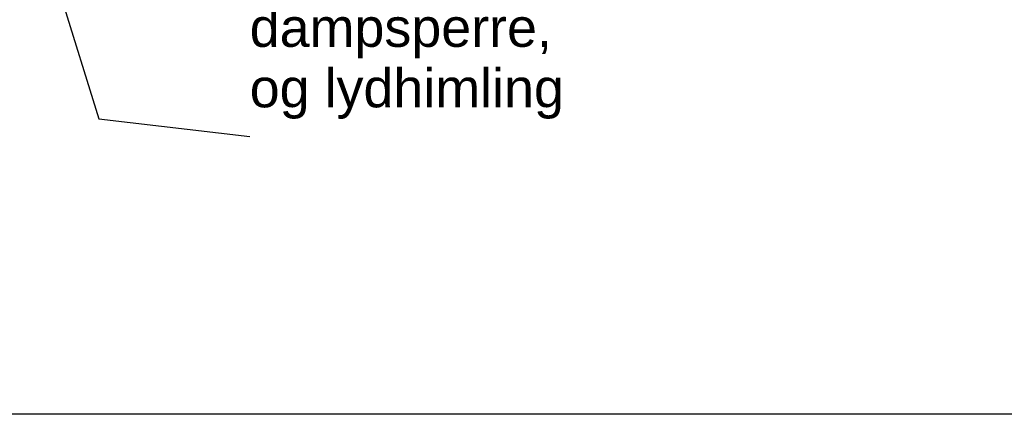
# Model space of a CAD drawing. Header units: millimetres. Extents: x -82116 to -57126, y -2070 to 13065.
# Tile 28 of 74: x -73947 to -71392, y 6390 to 7414. Entities that reach past the tile are written whole.
import ezdxf

# ---------------------------------------------------------------- set-up
doc = ezdxf.new("R2010")
doc.units = ezdxf.units.MM
doc.header["$LTSCALE"] = 0.5
doc.header["$MEASUREMENT"] = 0
doc.linetypes.add('PLINE', pattern=[0])
doc.layers.add('27-- Fast inventar(Nye konstruksjoner)', color=7, linetype='Continuous')
doc.layers.add('832- Tekst bygning(Nye konstruksjoner)', color=7, linetype='Continuous')
doc.styles.add('GENERATED_STYLE_3', font='arial.ttf')
doc.dimstyles.new('GENERATED_STYLE__2', dxfattribs={"dimtxt": 0.18, "dimasz": 182.4, "dimexe": 0.18, "dimexo": 0.0625, "dimgap": 0, "dimtad": 0, "dimtih": 1, "dimtoh": 1, "dimdec": 4, "dimzin": 0, "dimdsep": 46, "dimcen": 0.09, "dimadec": 0, "dimazin": 0, "dimtfac": 1, "dimtdec": 4, "dimtmove": 0, "dimatfit": 3, "dimldrblk": 'ARROWHEAD_5', "dimfxl": 1, "dimtolj": 1, "dimtzin": 0, "dimarcsym": 0})

# ---------------------------------------------------------------- blocks, each defined once
blk = doc.blocks.new('ARROWHEAD_5')
at = {"linetype": 'Continuous'}
blk.add_hatch(color=256, dxfattribs=at).paths.add_polyline_path([(-1, 0.2679), (0, 0), (-1, -0.2679)])
blk.add_line((0, 0), (-1, 0), dxfattribs=at)

msp = doc.modelspace()

# ---------------------------------------------------------------- linework, layer by layer
at = {"layer": '27-- Fast inventar(Nye konstruksjoner)', "linetype": 'PLINE'}
msp.add_line((-68938.2, 6390), (-77605.7, 6390), dxfattribs=at)

# ---------------------------------------------------------------- texts
at = {"layer": '832- Tekst bygning(Nye konstruksjoner)', "linetype": 'Continuous', "insert": (-73350, 7156.5), "char_height": 100, "attachment_point": 7, "line_spacing_factor": 0.941619, "style": 'GENERATED_STYLE_3'}
msp.add_mtext('\\A1;{\\pql;\\fArial|b0|i0|c0|p0;\\W1.000000;Ny isolering, \\P\\pql;\\fArial|b0|i0|c0|p0;\\W1.000000;dampsperre, \\P\\pql;\\fArial|b0|i0|c0|p0;\\W1.000000;og lydhimling}', dxfattribs=at)

# ---------------------------------------------------------------- leaders
at = {"layer": '832- Tekst bygning(Nye konstruksjoner)', "linetype": 'PLINE', "annotation_type": 0, "has_hookline": 1, "hookline_direction": 0, "text_width": 800.6}
msp.add_leader([(-73906.1, 7687.4), (-73741.8, 7156.5), (-73350, 7111)], dimstyle='GENERATED_STYLE__2', dxfattribs=at)

doc.saveas('drawing.dxf')
